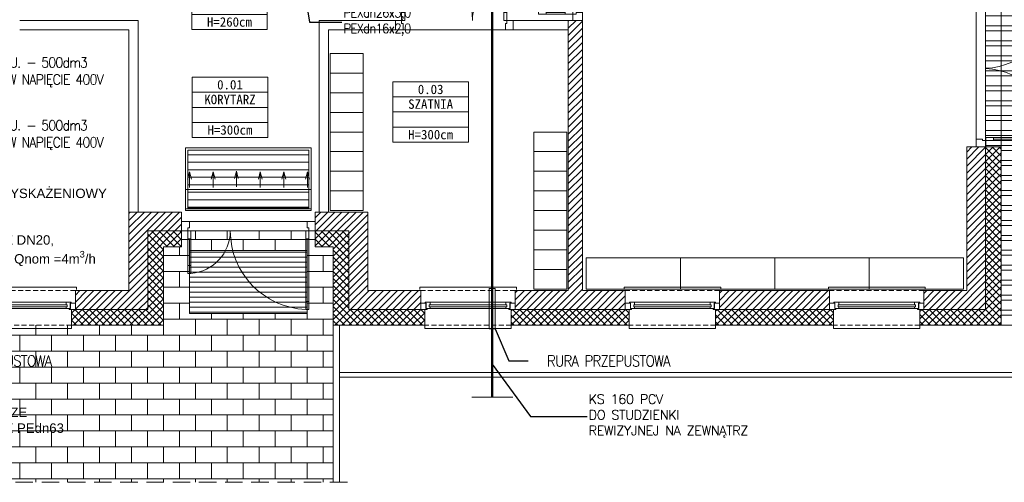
# Model space of a CAD drawing. Header units: millimetres. Extents: x -17122 to 7392, y -6480 to -3200.
# Tile 61 of 70: x 4716 to 5969, y -5280 to -4691. Entities that reach past the tile are written whole.
import ezdxf
from ezdxf import colors
from ezdxf.entities.mleader import LeaderData, LeaderLine
from ezdxf.enums import TextEntityAlignment as Align
from ezdxf.math import Vec2, Vec3

# ---------------------------------------------------------------- set-up
doc = ezdxf.new("R2010")
doc.units = ezdxf.units.MM
doc.linetypes.add('DASHED2', pattern=[9.525, 6.35, -3.175])
doc.linetypes.add('HIDDEN2', pattern=[4.7625, 3.175, -1.5875])
for name, color, linetype, lineweight in [('_k_krawężnik', 252, 'Continuous', 13), ('_k_kreskowanie', 250, 'Continuous', 9), ('_k_ocieplenie', 7, 'Continuous', 35), ('_k_opis', 7, 'Continuous', 13), ('_k_stolarka', 7, 'Continuous', 13), ('_k_tabela', 7, 'Continuous', 13), ('_k_wyposażenia', 251, 'Continuous', 9), ('_k_zarys', 7, 'HIDDEN2', 20), ('_k_śc_dz_nadziemie', 211, 'Continuous', 30), ('_k_ściany', 7, 'Continuous', 0), ('KANZLIZACJA', 34, 'Continuous', 30), ('s-gaz', 54, 'Continuous', 50), ('WODA Z', 5, 'Continuous', 0)]:
    doc.layers.add(name, color=color, linetype=linetype, lineweight=lineweight)
doc.layers.add('_k_niewidoczna', color=72, linetype='Continuous', lineweight=9, plot=False)
doc.styles.add('GENERATED_STYLE_1', font='MS Gothic.ttf')
doc.styles.add('GENERATED_STYLE_2', font='MS Gothic.ttf')
doc.styles.get("Standard").update_dxf_attribs({"font": 'arial.ttf'})

# ---------------------------------------------------------------- blocks, each defined once
blk = doc.blocks.new('D_130w')
at = {"layer": '_k_niewidoczna', "lineweight": 0, "ltscale": 3}
blk.add_lwpolyline([(0, 140), (0, 10)], dxfattribs=at)
at = {"layer": '_k_stolarka', "lineweight": 0, "ltscale": 2}
for points in [[(-12, 142), (-12, 138), (-102, 138), (-102, 142)], [(-102, 142), (-102, 138), (-92, 138), (-92, 142)], [(-22, 142), (-22, 138), (-12, 138), (-12, 142)], [(-56, 8), (-56, 12), (-46, 12), (-46, 8)], [(-12, 8), (-12, 12), (-46, 12), (-46, 8)], [(-22, 8), (-22, 12), (-12, 12), (-12, 8)]]:
    blk.add_lwpolyline(points, close=True, dxfattribs=at)
for points in [[(-92, 140), (-22, 140)], [(-12, 150), (0, 150), (0, 140), (-8, 140), (-8, 142), (-12, 142), (-12, 150)], [(-46, 10), (-22, 10)], [(-12, 0), (0, 0), (0, 10), (-8, 10), (-8, 8), (-12, 8), (-12, 0)]]:
    blk.add_lwpolyline(points, dxfattribs=at)
for centre, radius, start, end in [((-12, 142.1), 90.1, 182.6174, 270), ((-11.8, 7.6), 44.4, 90.1531, 174.3519)]:
    blk.add_arc(centre, radius, start, end, dxfattribs=at)
blk = doc.blocks.new('DZ150')
at = {"layer": '_k_niewidoczna', "lineweight": 0, "ltscale": 3}
blk.add_lwpolyline([(85, 0), (-65, 0)], dxfattribs=at)
at = {"layer": '_k_stolarka', "lineweight": 0, "ltscale": 2}
for points in [[(-75, -12), (-75, 0), (-65, 0), (-65, -8), (-67, -8), (-67, -12), (-75, -12)], [(95, -12), (95, 0), (85, 0), (85, -8), (87, -8), (87, -12), (95, -12)], [(-65, -56), (-65, -22)], [(85, -102), (85, -22)]]:
    blk.add_lwpolyline(points, dxfattribs=at)
for points in [[(-67, -12), (-63, -12), (-63, -56), (-67, -56)], [(-67, -22), (-63, -22), (-63, -12), (-67, -12)], [(87, -12), (83, -12), (83, -102), (87, -102)], [(87, -22), (83, -22), (83, -12), (87, -12)], [(-67, -66), (-63, -66), (-63, -56), (-67, -56)], [(87, -112), (83, -112), (83, -102), (87, -102)]]:
    blk.add_lwpolyline(points, close=True, dxfattribs=at)
for centre, radius, start, end in [((-67.3, -11.9), 54.3, 274.5216, 359.8836), ((87.1, -11.9), 100.1, 180.0331, 267.6287)]:
    blk.add_arc(centre, radius, start, end, dxfattribs=at)
blk = doc.blocks.new('metryczka_80')
at = {"layer": '_k_opis', "ltscale": 0.1}
for points in [[(-80, 0), (0, 0), (0, -64), (-80, -64)], [(-80, -16), (0, -16), (0, -48), (-80, -48)]]:
    blk.add_lwpolyline(points, close=True, dxfattribs=at)
blk.add_lwpolyline([(-80, -32), (0, -32)], dxfattribs=at)
at = {"layer": '_k_opis', "ltscale": 0.1, "flags": 4}
for tag, style, p in [('ATR_NR_POM', 'GENERATED_STYLE_1', (-40, -13)), ('ATR_POM', 'GENERATED_STYLE_2', (-40, -28.7)), ('ATR_WYS', 'GENERATED_STYLE_1', (-40, -61))]:
    blk.add_attdef(tag, text='', height=10, dxfattribs=dict(at, style=style)).set_placement(p, align=Align.CENTER)
blk = doc.blocks.new('O_120_rzut')
at = {"layer": '_k_stolarka', "lineweight": 0}
for points in [[(-121.5, 1.5), (-121.5, 4.5), (1.5, 4.5), (1.5, 1.5)], [(-120, -16), (-120, -24), (-112, -24), (-112, -22.5), (-113.5, -22.5), (-113.5, -16), (-120, -16)], [(-114.75, -16), (-114.75, -14.5), (-108.25, -14.5), (-108.25, -18), (-109.25, -18), (-109.25, -20.5), (-108.25, -20.5), (-108.25, -22.5), (-113.25, -22.5), (-113.25, -16), (-114.75, -16)], [(-5.25, -16), (-5.25, -14.5), (-11.75, -14.5), (-11.75, -18), (-10.75, -18), (-10.75, -20.5), (-11.75, -20.5), (-11.75, -22.5), (-6.75, -22.5), (-6.75, -16), (-5.25, -16)], [(0, -16), (0, -24), (-8, -24), (-8, -22.5), (-6.5, -22.5), (-6.5, -16), (0, -16)], [(-115, -44), (-115, -48.35), (-5, -48.35), (-5, -42)]]:
    blk.add_lwpolyline(points, dxfattribs=at)
for points in [[(-11.75, -18), (-108.25, -18), (-108.25, -14.5), (-11.75, -14.5)], [(-108.25, -22.5), (-11.75, -22.5), (-11.75, -20.5), (-108.25, -20.5)]]:
    blk.add_lwpolyline(points, close=True, dxfattribs=at)
at = {"layer": '_k_zarys', "lineweight": 0, "ltscale": 2}
for points in [[(-120, 0), (0, 0)], [(-115, -44), (-5, -44)]]:
    blk.add_lwpolyline(points, dxfattribs=at)
at = {"layer": '_k_ściany', "lineweight": 0}
for points in [[(-120, 0), (-120, -24), (-115, -24), (-115, -44)], [(0, 0), (0, -24), (-5, -24), (-5, -44)]]:
    blk.add_lwpolyline(points, dxfattribs=at)
blk = doc.blocks.new('O_200_rzut')
at = {"layer": '_k_niewidoczna', "lineweight": 0, "ltscale": 3}
blk.add_lwpolyline([(302.7, 127.9), (482.7, 127.9)], dxfattribs=at)
at = {"layer": '_k_stolarka', "lineweight": 0, "ltscale": 2}
for points in [[(292.7, 115.9), (292.7, 127.9), (302.7, 127.9), (302.7, 119.9), (300.7, 119.9), (300.7, 115.9), (292.7, 115.9)], [(492.7, 115.9), (492.7, 127.9), (482.7, 127.9), (482.7, 119.9), (484.7, 119.9), (484.7, 115.9), (492.7, 115.9)], [(302.7, 40), (302.7, 105.9)], [(482.7, 40), (482.7, 105.9)]]:
    blk.add_lwpolyline(points, dxfattribs=at)
for points in [[(300.7, 115.9), (304.7, 115.9), (304.7, 30), (300.7, 30)], [(300.7, 105.9), (304.7, 105.9), (304.7, 115.9), (300.7, 115.9)], [(484.7, 115.9), (480.7, 115.9), (480.7, 30), (484.7, 30)], [(484.7, 105.9), (480.7, 105.9), (480.7, 115.9), (484.7, 115.9)], [(300.7, 30), (304.7, 30), (304.7, 40), (300.7, 40)], [(484.7, 30), (480.7, 30), (480.7, 40), (484.7, 40)]]:
    blk.add_lwpolyline(points, close=True, dxfattribs=at)
for centre, start, end in [((302.7, 119.9), 271.2733, 357.4527), ((482.7, 119.9), 182.5473, 268.7267)]:
    blk.add_arc(centre, 90, start, end, dxfattribs=at)

msp = doc.modelspace()

# ---------------------------------------------------------------- hatches: boundary and pattern name
at = {"layer": '_k_kreskowanie', "lineweight": 0, "ltscale": 2, "transparency": 33554687}
h = msp.add_hatch(dxfattribs=at)
h.set_pattern_fill('ANSI37', color=256, scale=2)
h.set_pattern_definition([(45, (1100.2866, -888.875), (-4.490128, 4.490128), []), (135, (1100.2866, -888.875), (-4.490128, -4.490128), [])])
h.paths.add_polyline_path([(4672.2, -5080.1), (4672.2, -5060.1), (4100.2, -5060.1), (4100.2, -4925.1), (4080.2, -4925.1), (4080.2, -5080.1)], flags=17)
h.paths.add_polyline_path([(4922.2, -4980.1), (4922.2, -4960.1), (4879.2, -4960.1), (4879.2, -5060.1), (4782.2, -5060.1), (4782.2, -5080.1), (4899.2, -5080.1), (4899.2, -4980.1)], flags=17)
h.paths.add_polyline_path([(5945.2, -4253.1), (5965.2, -4253.1), (5965.2, -4026.1), (5309.2, -4026.1), (5309.2, -4046.1), (5945.2, -4046.1)])
h.paths.add_polyline_path([(5945.2, -4653.1), (5965.2, -4653.1), (5965.2, -4453.1), (5945.2, -4453.1)])
h.paths.add_polyline_path([(5861.7, -5060.1), (5861.7, -5080.1), (5965.2, -5080.1), (5965.2, -4853.1), (5945.2, -4853.1), (5945.2, -5060.1)])
h.paths.add_polyline_path([(5601.7, -5060.1), (5601.7, -5080.1), (5751.7, -5080.1), (5751.7, -5060.1)])
h.paths.add_polyline_path([(5231.7, -5080.1), (5231.7, -5060.1), (5135.2, -5060.1), (5135.2, -4980.1), (5135.2, -4960.1), (5092.2, -4960.1), (5092.2, -4980.1), (5115.2, -4980.1), (5115.2, -5080.1)])
h.paths.add_polyline_path([(5341.7, -5060.1), (5341.7, -5080.1), (5491.7, -5080.1), (5491.7, -5060.1)])
h.paths.add_polyline_path([(4100.2, -4692.1), (4080.2, -4692.1), (4080.2, -4775.1), (4100.2, -4775.1)])
h.paths.add_polyline_path([(4100.2, -4459.5), (4080.2, -4459.5), (4080.2, -4542.1), (4100.2, -4542.1)])
h.paths.add_polyline_path([(4100.2, -4226.9), (4080.2, -4226.9), (4080.2, -4309.5), (4100.2, -4309.5)])
h.paths.add_polyline_path([(4368.8, -4046.1), (4368.8, -4026.1), (4080.2, -4026.1), (4080.2, -4122.9), (4100.2, -4122.9), (4100.2, -4046.1)])
h.paths.add_polyline_path([(4779.3, -4026.1), (4779.3, -4046.1), (5199.2, -4046.1), (5199.2, -4026.1)])
h.paths.add_polyline_path([(4669.3, -4046.1), (4669.3, -4026.1), (4478.8, -4026.1), (4478.8, -4046.1)])
h = msp.add_hatch(dxfattribs=at)
h.set_pattern_fill('ANSI31', color=256, scale=2)
h.set_pattern_definition([(45, (1100.2866, -888.875), (-4.490128, 4.490128), [])])
h.paths.add_polyline_path([(4922.2, -4960.1), (4922.2, -4936.1), (4855.2, -4936.1), (4855.2, -5036.1), (4787.2, -5036.1), (4787.2, -5060.1), (4879.2, -5060.1), (4879.2, -4960.1)])
h.paths.add_polyline_path([(5921.2, -4253.1), (5945.2, -4253.1), (5945.2, -4046.1), (5314.2, -4046.1), (5314.2, -4070.1), (5414.2, -4070.1), (5414.2, -4296.1), (5432.2, -4296.1), (5432.2, -4070.1), (5921.2, -4070.1)])
h.paths.add_polyline_path([(5921.2, -4653.1), (5945.2, -4653.1), (5945.2, -4453.1), (5921.2, -4453.1)])
h.paths.add_polyline_path([(5866.7, -5036.1), (5866.7, -5060.1), (5945.2, -5060.1), (5945.2, -4853.1), (5921.2, -4853.1), (5921.2, -5036.1)])
h.paths.add_polyline_path([(5606.7, -5036.1), (5606.7, -5060.1), (5746.7, -5060.1), (5746.7, -5036.1)])
h.paths.add_polyline_path([(5346.7, -5036.1), (5346.7, -5060.1), (5486.7, -5060.1), (5486.7, -5036.1), (5432.2, -5036.1), (5432.2, -4692.1), (5414.2, -4692.1), (5414.2, -5036.1)])
h.paths.add_polyline_path([(5226.7, -5060.1), (5226.7, -5036.1), (5159.2, -5036.1), (5159.2, -4960.1), (5159.2, -4936.1), (5092.2, -4936.1), (5092.2, -4960.1), (5135.2, -4960.1), (5135.2, -5060.1)])
h.paths.add_polyline_path([(4100.2, -4770.1), (4124.2, -4770.1), (4124.2, -4692.1), (4100.2, -4692.1)])
h.paths.add_polyline_path([(4124.2, -4930.1), (4100.2, -4930.1), (4100.2, -5060.1), (4667.2, -5060.1), (4667.2, -5036.1), (4124.2, -5036.1)])
h.paths.add_polyline_path([(4124.2, -4226.9), (4100.2, -4226.9), (4100.2, -4304.5), (4124.2, -4304.5)])
h.paths.add_polyline_path([(4363.8, -4070.1), (4363.8, -4046.1), (4100.2, -4046.1), (4100.2, -4122.9), (4124.2, -4122.9), (4124.2, -4070.1)])
h.paths.add_polyline_path([(4664.3, -4070.1), (4664.3, -4046.1), (4483.8, -4046.1), (4483.8, -4070.1)])
h.paths.add_polyline_path([(4784.3, -4046.1), (4784.3, -4070.1), (5194.2, -4070.1), (5194.2, -4046.1)])
h.paths.add_polyline_path([(4192.2, -4542.1), (4192.2, -4524.1), (4124.2, -4524.1), (4124.2, -4464.5), (4100.2, -4464.5), (4100.2, -4542.1)])
h.paths.add_polyline_path([(4296.2, -4524.1), (4296.2, -4542.1), (4380.6, -4542.1), (4380.6, -4524.1)])
h.paths.add_polyline_path([(4598.3, -4542.1), (4598.3, -4524.1), (4484.6, -4524.1), (4484.6, -4542.1)])
h.paths.add_polyline_path([(4832.3, -4542.1), (4832.3, -4524.1), (4702.3, -4524.1), (4702.3, -4542.1)])
h.paths.add_polyline_path([(5197.2, -4524.1), (5197.2, -4542.1), (5432.2, -4542.1), (5432.2, -4400.1), (5414.2, -4400.1), (5414.2, -4524.1)])
h.paths.add_polyline_path([(5105.2, -4542.1), (5105.2, -4524.1), (4936.3, -4524.1), (4936.3, -4542.1)])
h = msp.add_hatch(dxfattribs=at)
h.set_pattern_fill('AR-B816', color=256, scale=0.1)
h.set_pattern_definition([(0, (2806.165, 7.535), (0, 20.32), []), (90, (2806.165, 7.535), (-20.32, 20.32), [20.32, -20.32])])
h.paths.add_polyline_path([(4080.2, -4093.1), (3880.2, -4093.1), (3880.2, -4250.1), (4080.2, -4250.1), (4080.2, -4226.9), (4100.2, -4226.9), (4100.2, -4122.9), (4080.2, -4122.9)])
h.paths.add_polyline_path([(4932.2, -5065.1), (4932.2, -4985.1), (5082.2, -4985.1), (5082.2, -5065.1)], flags=16)
h.paths.add_polyline_path([(5115.2, -5080.1), (5115.2, -4980.1), (5092.2, -4980.1), (5092.2, -4960.1), (4922.2, -4960.1), (4922.2, -4980.1), (4899.2, -4980.1), (4899.2, -5080.1), (4080.2, -5080.1), (4080.2, -4692.1), (4100.2, -4692.1), (4100.2, -4542.1), (4080.2, -4542.1), (3880.2, -4542.1), (3880.2, -5280.1), (5115.2, -5280.1)])
at = {"layer": '_k_kreskowanie', "lineweight": 0}
h = msp.add_hatch(dxfattribs=at)
h.set_pattern_fill('ANSI32', color=256, scale=2, angle=135)
h.paths.add_polyline_path([(6265.2, -4180.1), (5965.2, -4180.1), (5965.2, -4253.1), (5945.2, -4253.1), (5945.2, -4453.1), (5965.2, -4453.1), (5965.2, -4653.1), (5945.2, -4653.1), (5945.2, -4853.1), (5965.2, -4853.1), (5965.2, -5080.1), (6265.2, -5080.1)])
at = {"layer": '_k_kreskowanie', "lineweight": 0, "ltscale": 2}
h = msp.add_hatch(dxfattribs=at)
h.set_pattern_fill('ANSI31', color=256, scale=3, angle=135)
h.set_pattern_definition([(180, (-164137.322, -29818.662), (1e-12, -9.525), [])])
h.paths.add_polyline_path([(5084.2, -4857.1), (4930.2, -4857.1), (4930.2, -4931.1), (5084.2, -4931.1)])
at = {"layer": '_k_wyposażenia', "lineweight": 0, "ltscale": 2}
h = msp.add_hatch(dxfattribs=at)
h.set_pattern_fill('ANSI31', color=256, scale=2, angle=135)
h.set_pattern_definition([(180, (6867.235, -4949.1005), (-1e-15, -6.35), [])])
h.paths.add_polyline_path([(5082.2, -4985.1), (4932.2, -4985.1), (4932.2, -5065.1), (5082.2, -5065.1)])

# ---------------------------------------------------------------- linework, layer by layer
at = {"layer": '_k_krawężnik', "lineweight": 0}
for points in [[(5965.2, -4653.1), (5965.2, -5080.1), (6265.2, -5080.1), (6265.2, -4180.1), (5965.2, -4180.1), (5965.2, -4653.1)], [(5115.2, -5080.1), (5115.2, -5280.1)], [(5123.2, -5140.1), (6025.2, -5140.1), (6025.2, -5080.1)], [(5123.2, -5146.1), (6031.2, -5146.1), (6031.2, -5080.1)], [(5123.2, -5080.1), (5123.2, -5280.1)]]:
    msp.add_lwpolyline(points, dxfattribs=at)
at = {"layer": '_k_ocieplenie', "lineweight": 0}
for points in [[(5861.7, -5080.1), (5965.2, -5080.1), (5965.2, -4853.1)], [(5945.2, -4853.1), (5965.2, -4853.1)], [(4782.2, -5080.1), (4899.2, -5080.1), (4899.2, -4980.1), (4922.2, -4980.1)], [(5092.2, -4980.1), (5115.2, -4980.1), (5115.2, -5080.1), (5231.7, -5080.1)], [(5341.7, -5080.1), (5491.7, -5080.1)], [(5601.7, -5080.1), (5751.7, -5080.1)], [(5746.7, -5080.1), (5751.7, -5080.1)]]:
    msp.add_lwpolyline(points, dxfattribs=at)
at = {"layer": '_k_stolarka', "lineweight": 0}
for points in [[(5945.2, -4853.1), (5945.2, -4653.1)], [(4922.2, -4960.1), (5092.2, -4960.1)]]:
    msp.add_lwpolyline(points, dxfattribs=at)
at = {"layer": '_k_wyposażenia', "lineweight": 0, "ltscale": 20}
for points in [[(5111.2, -4759.1), (5153.2, -4759.1), (5153.2, -4734.1), (5111.2, -4734.1)], [(5111.2, -4734.1), (5153.2, -4734.1), (5153.2, -4834.1), (5111.2, -4834.1)], [(5111.2, -4784.1), (5153.2, -4784.1), (5153.2, -4759.1), (5111.2, -4759.1)], [(5111.2, -4809.1), (5153.2, -4809.1), (5153.2, -4784.1), (5111.2, -4784.1)], [(5111.2, -4834.1), (5153.2, -4834.1), (5153.2, -4809.1), (5111.2, -4809.1)], [(5111.2, -4859.1), (5153.2, -4859.1), (5153.2, -4834.1), (5111.2, -4834.1)], [(5111.2, -4834.1), (5153.2, -4834.1), (5153.2, -4934.1), (5111.2, -4934.1)], [(5412.2, -4859.1), (5370.2, -4859.1), (5370.2, -4834.1), (5412.2, -4834.1)], [(5412.2, -4834.1), (5370.2, -4834.1), (5370.2, -4934.1), (5412.2, -4934.1)], [(5111.2, -4884.1), (5153.2, -4884.1), (5153.2, -4859.1), (5111.2, -4859.1)], [(5412.2, -4884.1), (5370.2, -4884.1), (5370.2, -4859.1), (5412.2, -4859.1)], [(5111.2, -4909.1), (5153.2, -4909.1), (5153.2, -4884.1), (5111.2, -4884.1)], [(5412.2, -4909.1), (5370.2, -4909.1), (5370.2, -4884.1), (5412.2, -4884.1)], [(5111.2, -4934.1), (5153.2, -4934.1), (5153.2, -4909.1), (5111.2, -4909.1)], [(5412.2, -4934.1), (5370.2, -4934.1), (5370.2, -4909.1), (5412.2, -4909.1)], [(5412.2, -4959.1), (5370.2, -4959.1), (5370.2, -4934.1), (5412.2, -4934.1)], [(5412.2, -4934.1), (5370.2, -4934.1), (5370.2, -5034.1), (5412.2, -5034.1)], [(5412.2, -4984.1), (5370.2, -4984.1), (5370.2, -4959.1), (5412.2, -4959.1)], [(5412.2, -5009.1), (5370.2, -5009.1), (5370.2, -4984.1), (5412.2, -4984.1)], [(5412.2, -5034.1), (5370.2, -5034.1), (5370.2, -5009.1), (5412.2, -5009.1)]]:
    msp.add_lwpolyline(points, close=True, dxfattribs=at)
at = {"layer": '_k_wyposażenia', "lineweight": 0, "ltscale": 0.1}
for points in [[(4927.2, -4854.1), (5087.2, -4854.1), (5087.2, -4934.1), (4927.2, -4934.1)], [(4930.2, -4857.1), (5084.2, -4857.1), (5084.2, -4931.1), (4930.2, -4931.1)]]:
    msp.add_lwpolyline(points, close=True, dxfattribs=at)
at = {"layer": '_k_wyposażenia', "lineweight": 0}
for points in [[(4932.4, -4904.7), (4932.4, -4884.7), (4934.9, -4894), (4932.4, -4884.7), (4929.9, -4894)], [(4962.4, -4904.7), (4962.4, -4884.7), (4964.9, -4894), (4962.4, -4884.7), (4959.9, -4894)], [(4991.9, -4904.1), (4991.9, -4884.1), (4994.4, -4893.4), (4991.9, -4884.1), (4989.4, -4893.4)], [(5022.4, -4904.7), (5022.4, -4884.7), (5024.9, -4894), (5022.4, -4884.7), (5019.9, -4894)], [(5052.4, -4904.7), (5052.4, -4884.7), (5054.9, -4894), (5052.4, -4884.7), (5049.9, -4894)], [(5082.4, -4904.7), (5082.4, -4884.7), (5084.9, -4894), (5082.4, -4884.7), (5079.9, -4894)]]:
    msp.add_lwpolyline(points, dxfattribs=at)
for points in [[(4927.2, -4932.1), (5087.2, -4932.1), (5087.2, -4907.1), (4927.2, -4907.1)], [(4932.2, -4985.1), (5082.2, -4985.1), (5082.2, -5065.1), (4932.2, -5065.1)], [(5437.2, -4994.1), (5557.2, -4994.1), (5557.2, -5034.1), (5437.2, -5034.1)], [(5557.2, -4994.1), (5677.2, -4994.1), (5677.2, -5034.1), (5557.2, -5034.1)], [(5677.2, -4994.1), (5797.2, -4994.1), (5797.2, -5034.1), (5677.2, -5034.1)], [(5797.2, -4994.1), (5917.2, -4994.1), (5917.2, -5034.1), (5797.2, -5034.1)]]:
    msp.add_lwpolyline(points, close=True, dxfattribs=at)
at = {"layer": '_k_zarys', "lineweight": 0, "ltscale": 7}
msp.add_lwpolyline([(5133.2, -5280.1), (3880.2, -5280.1), (3880.2, -4035.1)], dxfattribs=at)
at = {"layer": '_k_ściany', "lineweight": 0}
for points in [[(5432.2, -5036.1), (5432.2, -4400.1)], [(4867.2, -4692.1), (4716.3, -4692.1)], [(4867.2, -4692.1), (4867.2, -4936.1)], [(5194.2, -4692.1), (5097.2, -4692.1), (5097.2, -4936.1)], [(5194.2, -4704.1), (5194.2, -4692.1)], [(5344.2, -4704.1), (5344.2, -4692.1)], [(5344.2, -4704.1), (5414.2, -4704.1), (5414.2, -4692.1), (5344.2, -4692.1)], [(5414.2, -4692.1), (5414.2, -5036.1)], [(5414.2, -4692.1), (5432.2, -4692.1)], [(4716.3, -4704.1), (4855.2, -4704.1)], [(4855.2, -4704.1), (4855.2, -5036.1)], [(5109.2, -4936.1), (5109.2, -4704.1), (5194.2, -4704.1)], [(5861.7, -5060.1), (5945.2, -5060.1), (5945.2, -4853.1)], [(5866.7, -5036.1), (5921.2, -5036.1), (5921.2, -4853.1)], [(5921.2, -4853.1), (5945.2, -4853.1)], [(4855.2, -4936.1), (4922.2, -4936.1)], [(4922.2, -4936.1), (4922.2, -4980.1)], [(5092.2, -4936.1), (5159.2, -4936.1), (5159.2, -5036.1), (5226.7, -5036.1)], [(5092.2, -4936.1), (5092.2, -4980.1)], [(4787.2, -5060.1), (4879.2, -5060.1), (4879.2, -4960.1), (4922.2, -4960.1)], [(5092.2, -4960.1), (5135.2, -4960.1), (5135.2, -5060.1), (5231.7, -5060.1)], [(4787.2, -5036.1), (4855.2, -5036.1)], [(5346.7, -5036.1), (5414.2, -5036.1)], [(5432.2, -5036.1), (5486.7, -5036.1)], [(5606.7, -5036.1), (5746.7, -5036.1)], [(5341.7, -5060.1), (5486.7, -5060.1)], [(5601.7, -5060.1), (5751.7, -5060.1)]]:
    msp.add_lwpolyline(points, dxfattribs=at)
at = {"layer": 'KANZLIZACJA', "color": 0, "lineweight": 0}
for p, q in [((5313.4, -5033.2), (5313.4, -5084.7)), ((5313.4, -5033.2), (5321.4, -5033.2)), ((5321.4, -5033.2), (5321.4, -5084.7)), ((5313.4, -5084.7), (5321.4, -5084.7))]:
    msp.add_line(p, q, dxfattribs=at)
at = {"layer": 'KANZLIZACJA', "color": 0, "linetype": 'DASHED2', "lineweight": 0, "ltscale": 0.1}
msp.add_line((5343.5, -5171.9), (5291.3, -5171.9), dxfattribs=at)
at = {"layer": 'KANZLIZACJA', "lineweight": 50}
msp.add_lwpolyline([(5317.4, -4647), (5317.4, -5171.9)], dxfattribs=at)

# ---------------------------------------------------------------- block references
at = {"layer": '_k_tabela', "lineweight": 0, "ltscale": 0.1}
ref = msp.add_blockref('metryczka_80', (5031.1, -4626.8), dxfattribs=dict(at, xscale=1.2, yscale=1.2, zscale=1.2))
ref.add_attrib('ATR_NR_POM', '0.07', dxfattribs={"layer": '_k_opis', "ltscale": 0.1, "height": 12, "style": 'GENERATED_STYLE_1'}).set_placement((4983.1, -4642.4), align=Align.CENTER)
ref.add_attrib('ATR_POM', 'WC OGÓLNOD.', dxfattribs={"layer": '_k_opis', "ltscale": 0.1, "height": 12, "style": 'GENERATED_STYLE_2'}).set_placement((4983.1, -4661.3), align=Align.CENTER)
ref.add_attrib('ATR_WYS', 'H=260cm', dxfattribs={"layer": '_k_opis', "ltscale": 0.1, "height": 12, "style": 'GENERATED_STYLE_1'}).set_placement((4983.1, -4700), align=Align.CENTER)
ref = msp.add_blockref('metryczka_80', (5031.8, -4764.3), dxfattribs=dict(at, xscale=1.2, yscale=1.2, zscale=1.2))
ref.add_attrib('ATR_NR_POM', '0.01', dxfattribs={"layer": '_k_opis', "ltscale": 0.1, "height": 12, "style": 'GENERATED_STYLE_1'}).set_placement((4983.8, -4779.9), align=Align.CENTER)
ref.add_attrib('ATR_POM', 'KORYTARZ', dxfattribs={"layer": '_k_opis', "ltscale": 0.1, "height": 12, "style": 'GENERATED_STYLE_2'}).set_placement((4983.8, -4798.7), align=Align.CENTER)
ref.add_attrib('ATR_WYS', 'H=300cm', dxfattribs={"layer": '_k_opis', "ltscale": 0.1, "height": 12, "style": 'GENERATED_STYLE_1'}).set_placement((4983.8, -4837.5), align=Align.CENTER)
ref = msp.add_blockref('metryczka_80', (5287.1, -4770.2), dxfattribs=dict(at, xscale=1.2, yscale=1.2, zscale=1.2))
ref.add_attrib('ATR_NR_POM', '0.03', dxfattribs={"layer": '_k_opis', "ltscale": 0.1, "height": 12, "style": 'GENERATED_STYLE_1'}).set_placement((5239.1, -4785.8), align=Align.CENTER)
ref.add_attrib('ATR_POM', 'SZATNIA', dxfattribs={"layer": '_k_opis', "ltscale": 0.1, "height": 12, "style": 'GENERATED_STYLE_2'}).set_placement((5239.1, -4804.6), align=Align.CENTER)
ref.add_attrib('ATR_WYS', 'H=300cm', dxfattribs={"layer": '_k_opis', "ltscale": 0.1, "height": 12, "style": 'GENERATED_STYLE_1'}).set_placement((5239.1, -4843.4), align=Align.CENTER)
at = {"layer": '_k_wyposażenia', "lineweight": 0}
msp.add_blockref('D_130w', (5432.2, -4692.1), dxfattribs=at)
at = {"layer": '_k_wyposażenia', "lineweight": 0, "xscale": -1, "rotation": 90}
msp.add_blockref('D_130w', (5344.2, -4704.1), dxfattribs=at)
at = {"layer": '_k_śc_dz_nadziemie', "lineweight": 0, "xscale": -1}
for p in [(4667.2, -5036.1), (5226.7, -5036.1), (5486.7, -5036.1), (5746.7, -5036.1)]:
    msp.add_blockref('O_120_rzut', p, dxfattribs=at)
at = {"layer": '_k_ściany', "lineweight": 0, "xscale": -1, "rotation": 90}
msp.add_blockref('O_200_rzut', (6061.2, -4360.4), dxfattribs=at)
at = {"layer": '_k_ściany', "lineweight": 0}
msp.add_blockref('DZ150', (4997.2, -4948.1), dxfattribs=at)

# ---------------------------------------------------------------- leaders
at = {"lineweight": 30}
ml = msp.add_multileader_mtext('Standard', dxfattribs=at)
ml.set_content('{\\Fromans|c238;\\W0.9;\\T0.9;\\C0;ZASOBNIK C.W.U. - 500dm3 \\P\\A1;\\Fsimplex|c238;+GRZAŁKA  6kW NAPIĘCIE 400V}', color=256)
ml.set_leader_properties()
ml.build(insert=Vec2(0, 0))
ml.multileader.update_dxf_attribs({"text_left_attachment_type": 2, "text_right_attachment_type": 2, "arrow_head_size": 0})
ctx = ml.context
ctx.base_point, ctx.char_height, ctx.arrow_head_size, ctx.plane_origin = Vec3(4595.9, -4758.3), 13, 0, Vec3(3809.7, -4312.5)
ctx.left_attachment, ctx.right_attachment = 2, 2
notes = []
notes.append((ctx, [(1, (1, 1, 0), (4564.3, -4758.3), (1, 0), 31.6, [(0, [(4491.7, -4758.3)], 0, [])])]))
ctx.mtext.insert, ctx.mtext.rotation, ctx.mtext.width, ctx.mtext.flow_direction = Vec3(4597.9, -4739.1), 6.283185, 448.656, 5
ml = msp.add_multileader_mtext('Standard', dxfattribs=at)
ml.set_content('{\\Fromans|c238;\\W0.9;\\T0.9;\\C0;ZASOBNIK C.W.U. - 500dm3 \\P\\pxt4;\\A1;\\Fsimplex|c238;+GRZAŁKA  6kW NAPIĘCIE 400V}', color=256)
ml.set_leader_properties()
ml.build(insert=Vec2(0, 0))
ml.multileader.update_dxf_attribs({"text_left_attachment_type": 2, "text_right_attachment_type": 2, "arrow_head_size": 0})
ctx = ml.context
ctx.base_point, ctx.char_height, ctx.arrow_head_size, ctx.plane_origin = Vec3(4595.9, -4838.3), 13, 0, Vec3(3809.7, -4392.5)
ctx.left_attachment, ctx.right_attachment = 2, 2
notes.append((ctx, [(1, (1, 1, 0), (4564.3, -4838.3), (1, 0), 31.6, [(0, [(4491.7, -4838.3)], 0, [])])]))
ctx.mtext.insert, ctx.mtext.rotation, ctx.mtext.width, ctx.mtext.flow_direction = Vec3(4597.9, -4819.1), 6.283185, 362.468, 5
at = {"layer": 'KANZLIZACJA', "color": 0, "lineweight": 30}
ml = msp.add_multileader_mtext('Standard', dxfattribs=at)
ml.set_content('{\\Fsimplex|c238;\\H1.1667x;\\W0.9;\\T0.9;RURA PRZEPUSTOWA\\Fsimplex|c0;\\H0.85714x; }')
ml.set_leader_properties()
ml.build(insert=Vec2(0, 0))
ml.multileader.update_dxf_attribs({"text_left_attachment_type": 2, "text_right_attachment_type": 2, "arrow_head_size": 0})
ctx = ml.context
ctx.base_point, ctx.char_height, ctx.arrow_head_size, ctx.plane_origin = Vec3(4576, -5125.6), 12, 0, Vec3(4181.4, -4992.3)
ctx.left_attachment, ctx.right_attachment, ctx.text_align_type, ctx.attachment_type = 2, 2, 2, 2
notes.append((ctx, [(0, (1, 1, 0), (4551.7, -5125.6), (1, 0), 24.3, [(0, [(4534.4, -5084.7)], 0, [])])]))
ctx.mtext.insert, ctx.mtext.defined_height, ctx.mtext.alignment = Vec3(4756.6, -5118.6), 35.5, 3
ml = msp.add_multileader_mtext('Standard', dxfattribs=at)
ml.set_content('{\\Fsimplex|c238;\\H1.1667x;\\W0.9;\\T0.9;RURA PRZEPUSTOWA\\Fsimplex|c0;\\H0.85714x; }')
ml.set_leader_properties()
ml.build(insert=Vec2(0, 0))
ml.multileader.update_dxf_attribs({"text_left_attachment_type": 2, "text_right_attachment_type": 2, "arrow_head_size": 0})
ctx = ml.context
ctx.base_point, ctx.char_height, ctx.arrow_head_size, ctx.plane_origin = Vec3(5363, -5125.6), 12, 0, Vec3(4968.4, -4992.3)
ctx.left_attachment, ctx.right_attachment, ctx.text_align_type, ctx.attachment_type = 2, 2, 2, 2
notes.append((ctx, [(0, (1, 1, 0), (5338.7, -5125.6), (1, 0), 24.3, [(0, [(5321.4, -5084.7)], 0, [])])]))
ctx.mtext.insert, ctx.mtext.defined_height, ctx.mtext.alignment = Vec3(5543.6, -5118.6), 35.5, 3
ml = msp.add_multileader_mtext('Standard', dxfattribs=at)
ml.set_content('{\\Fsimplex|c238;\\T0.95;KS 160 PCV\\PDO STUDZIENKI\\PREWIZYJNEJ NA ZEWNĄTRZ }')
ml.set_leader_properties()
ml.build(insert=Vec2(0, 0))
ml.multileader.update_dxf_attribs({"text_left_attachment_type": 2, "text_right_attachment_type": 2, "arrow_head_size": 0})
ctx = ml.context
ctx.base_point, ctx.char_height, ctx.arrow_head_size, ctx.plane_origin = Vec3(5438.2, -5196.4), 12, 0, Vec3(5276.7, -5272.5)
ctx.left_attachment, ctx.right_attachment, ctx.attachment_type = 2, 2, 2
notes.append((ctx, [(0, (1, 1, 0), (5366, -5196.4), (1, 0), 72.2, [(0, [(5317.4, -5129.8)], 0, [])])]))
ctx.mtext.insert, ctx.mtext.width = Vec3(5440.2, -5168.2), 375.526
at = {"layer": 's-gaz', "color": 0, "lineweight": 30, "ltscale": 40}
ml = msp.add_multileader_mtext('Standard', dxfattribs=at)
ml.set_content('\\pxt4;{\\Fromans|c238;\\W0.9;\\T0.9;ZBIORNIK BUFOROWY \\A1;\\Fsimplex|c238;\\PPSW \\A0;\\Fromans|c238;200\\A1;\\Fsimplex|c238;dm\\H0.7x;\\S3^ ;\\H1.4286x;\\P+GRZAŁKA \\P6kW NAPIĘCIE 400V}')
ml.set_leader_properties()
ml.build(insert=Vec2(0, 0))
ml.multileader.update_dxf_attribs({"text_left_attachment_type": 2, "text_right_attachment_type": 2, "dogleg_length": 0.36, "arrow_head_size": 0})
ctx = ml.context
ctx.base_point, ctx.char_height, ctx.arrow_head_size, ctx.plane_origin = Vec3(4370.2, -5077.1), 12, 0, Vec3(5018.3, -4983.3)
ctx.left_attachment, ctx.right_attachment = 2, 2
notes.append((ctx, [(1, (1, 1, 0), (4329.7, -5077.1), (1, 0), 40.4, [(0, [(4329.7, -5000.1)], 0, [])])]))
ctx.mtext.insert, ctx.mtext.rotation, ctx.mtext.width, ctx.mtext.flow_direction = Vec3(4372.2, -5039.4), 6.283185, 1095.138, 5
at = {"layer": 'WODA Z', "color": 0, "lineweight": 30}
ml = msp.add_multileader_mtext('Standard', dxfattribs=at)
ml.set_content('{\\Fsimplex|c0;\\W0.9;\\T0.9;\\C5;PEXdn\\Fsimplex|c238;32\\Fsimplex|c0;x\\Fsimplex|c238;3\\Fsimplex|c0;,0\\P\\pxsm1;\\C1;PEXdn\\Fsimplex|c238;26\\Fsimplex|c0;x\\Fsimplex|c238;3\\Fsimplex|c0;,\\Fsimplex|c238;0\\P\\Fsimplex|c0;\\C214;P\\Fsimplex|c238;EXdn16x2,0\\P\\Fsimplex|c0;\\C1; }')
ml.set_leader_properties()
ml.build(insert=Vec2(0, 0))
ml.multileader.update_dxf_attribs({"text_left_attachment_type": 2, "text_right_attachment_type": 2, "arrow_head_size": 0})
ctx = ml.context
ctx.base_point, ctx.char_height, ctx.arrow_head_size, ctx.plane_origin = Vec3(5126.3, -4694.2), 12, 0, Vec3(5012.9, -4798.9)
ctx.left_attachment, ctx.right_attachment, ctx.attachment_type = 2, 2, 2
notes.append((ctx, [(0, (1, 1, 0), (5085, -4694.2), (1, 0), 41.3, [(0, [(5063.5, -4566.4)], 0, [])])]))
ctx.mtext.insert, ctx.mtext.rotation, ctx.mtext.defined_height, ctx.mtext.flow_direction = Vec3(5128.3, -4656.2), 6.283185, 31.5, 5
at = {"layer": 'WODA Z', "color": 0, "lineweight": 0}
ml = msp.add_multileader_mtext('Standard', dxfattribs=at)
ml.set_content('\\pxt4;ZAWÓR ANTYSKAŻENIOWY\\PEA DN40')
ml.set_leader_properties()
ml.build(insert=Vec2(0, 0))
ml.multileader.update_dxf_attribs({"text_left_attachment_type": 2, "text_right_attachment_type": 2, "arrow_head_size": 0})
ctx = ml.context
ctx.base_point, ctx.char_height, ctx.arrow_head_size, ctx.plane_origin = Vec3(4601.6, -4923.9), 12, 0, Vec3(4850.1, -5611.3)
ctx.left_attachment, ctx.right_attachment, ctx.attachment_type = 2, 2, 2
notes.append((ctx, [(1, (1, 1, 0), (4578.9, -4923.9), (1, 0), 22.7, [(0, [(4537.4, -4923.9)], 0, [])])]))
ctx.mtext.insert, ctx.mtext.defined_height, ctx.mtext.flow_direction = Vec3(4603.6, -4906.2), 31.5, 5
ml = msp.add_multileader_mtext('Standard', dxfattribs=at)
ml.set_content('\\A1;WODOMIERZ DN20, \\PQmax=5m{\\H0.7x;\\S3^ ;\\H1.4286x;/h, Qnom =4m\\H0.7x;\\S3^ ;\\H1.4286x;/h}')
ml.set_leader_properties()
ml.build(insert=Vec2(0, 0))
ml.multileader.update_dxf_attribs({"text_left_attachment_type": 2, "text_right_attachment_type": 2, "arrow_head_size": 0})
ctx = ml.context
ctx.base_point, ctx.char_height, ctx.arrow_head_size, ctx.plane_origin = Vec3(4599.6, -4982.9), 12, 0, Vec3(4833, -5681.2)
ctx.left_attachment, ctx.right_attachment, ctx.attachment_type = 2, 2, 2
notes.append((ctx, [(1, (1, 1, 0), (4577, -4982.9), (1, 0), 22.7, [(0, [(4543.7, -4982.9)], 0, [])])]))
ctx.mtext.insert, ctx.mtext.defined_height, ctx.mtext.flow_direction = Vec3(4601.6, -4965.5), 31.5, 5
at = {"layer": 'WODA Z', "color": 0, "lineweight": 30}
ml = msp.add_multileader_mtext('Standard', dxfattribs=at)
ml.set_content('{\\fArial|b0|i0|c238|p34;PROJ. PRZYŁĄCZE \\PWODOCIĄGOWE PEdn63}')
ml.set_leader_properties()
ml.build(insert=Vec2(0, 0))
ml.multileader.update_dxf_attribs({"text_left_attachment_type": 2, "text_right_attachment_type": 2, "arrow_head_size": 0})
ctx = ml.context
ctx.base_point, ctx.char_height, ctx.arrow_head_size, ctx.plane_origin = Vec3(4571.2, -5203), 12, 0, Vec3(5072.4, -5660.1)
ctx.left_attachment, ctx.right_attachment = 2, 2
notes.append((ctx, [(1, (1, 1, 0), (4568.8, -5203), (1, 0), 2.39, [(0, [(4531.2, -5203)], 0, [])])]))
ctx.mtext.insert, ctx.mtext.width, ctx.mtext.defined_height, ctx.mtext.flow_direction = Vec3(4573.2, -5185.1), 548.533, 75.6, 5
for ctx, leaders in notes:
    for number, flags, end, landing, length, lines in leaders:
        leader = LeaderData()
        leader.index, (leader.has_last_leader_line, leader.has_dogleg_vector, leader.attachment_direction) = number, flags
        leader.last_leader_point, leader.dogleg_vector, leader.dogleg_length = Vec3(end), Vec3(landing), length
        for number, points, colour, breaks in lines:
            line = LeaderLine()
            line.index, line.vertices, line.color, line.breaks = number, Vec3.list(points), colors.encode_raw_color(colour), breaks
            leader.lines.append(line)
        ctx.leaders.append(leader)

doc.saveas('drawing.dxf')
